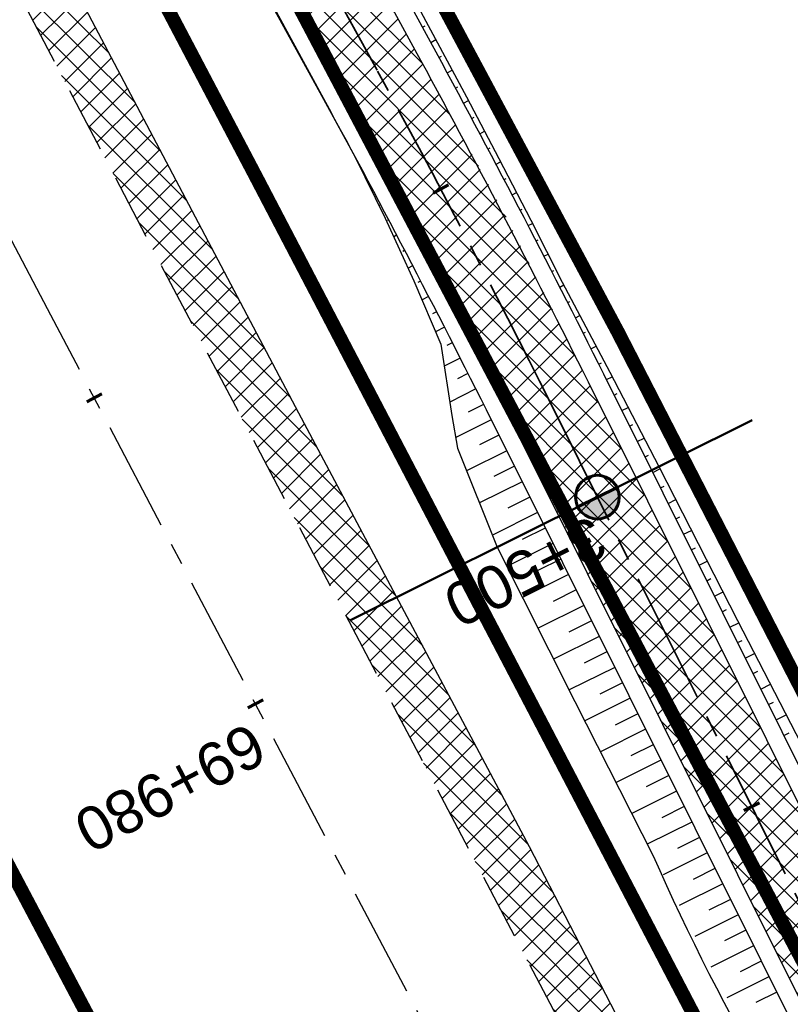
# Model space of a CAD drawing. Header units: metres. Extents: x 7529682 to 7533711, y 5721195 to 5727842.
# Tile 75 of 232: x 7531331 to 7531353, y 5724693 to 5724721. Entities that reach past the tile are written whole.
import ezdxf

# ---------------------------------------------------------------- set-up
doc = ezdxf.new("R2010")
doc.units = ezdxf.units.M
for name, pattern in [('817-dzialki-09-05-04$0$HIDDEN', [0.375, 0.25, -0.125]), ('ACAD_ISO05W100', [33, 24, -3, 0, -3, 0, -3]), ('CENTER', [50.800000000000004, 31.75, -6.35, 6.35, -6.35]), ('CENTER2', [28.575000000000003, 19.05, -3.175, 3.175, -3.175]), ('HIDDEN', [9.524999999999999, 6.35, -3.175])]:
    doc.linetypes.add(name, pattern=pattern)
for name, color, linetype in [('C-DROGI-SYTUACJA', 7, 'Continuous'), ('C-DROGI-SYTUACJA-ETYKIETY', 7, 'Continuous'), ('D-hatch-pobocza', 131, 'Continuous'), ('D-pobocza', 60, 'Continuous'), ('D-rowy', 160, 'Continuous'), ('D-skarpa', 2, 'Continuous'), ('D-skarpa-kreskowanie', 2, 'Continuous')]:
    doc.layers.add(name, color=color, linetype=linetype)
for name, color, linetype, lineweight, true_color in [('D-hatch-ciag-pieszo-rowerowy', 7, 'Continuous', 13, 0xff9f80), ('D-LR-etap-III', 7, '817-dzialki-09-05-04$0$HIDDEN', 50, 0x00008f), ('D-przekroje-pop', 7, 'Continuous', 50, 0x000099)]:
    doc.layers.add(name, color=color, linetype=linetype, lineweight=lineweight, true_color=true_color)
for name, color, linetype, lineweight in [('D-krawędzie', 3, 'Continuous', 30), ('D-obrzeża', 2, 'Continuous', 30), ('D-oś', 10, 'CENTER', 30), ('D-pas-drogowy', 7, 'ACAD_ISO05W100', 50)]:
    doc.layers.add(name, color=color, linetype=linetype, lineweight=lineweight)
doc.layers.add('poprzeczki', color=7, linetype='Continuous', true_color=0x0000c7)
doc.styles.get("Standard").update_dxf_attribs({"font": 'arial.ttf'})

# ---------------------------------------------------------------- blocks, each defined once
blk = doc.blocks.new('AeccTickLine')
at = {"color": 0, "linetype": 'ByBlock', "lineweight": -2}
blk.add_line((0, 1), (-3.673819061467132e-16, -1), dxfattribs=at)
blk = doc.blocks.new('kilometraz')
at = {"linetype": 'ByBlock', "lineweight": -2}
blk.add_hatch(color=0, dxfattribs=at).paths.add_polyline_path([(0, -0.28125, 0.4142135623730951), (0.28125, 0, 0.4142135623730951), (0, 0.28125)])
at = {"color": 0, "linetype": 'ByBlock', "lineweight": -2}
blk.add_line((0, 0.28125), (0, -0.28125), dxfattribs=at)
blk.add_circle((0, 0), 0.28125, dxfattribs=at)

msp = doc.modelspace()

# ---------------------------------------------------------------- hatches: boundary and pattern name
at = {"layer": 'D-hatch-ciag-pieszo-rowerowy'}
h = msp.add_hatch(dxfattribs=at)
h.set_pattern_fill('ANSI37', color=256, scale=0.15, style=0)
h.set_pattern_definition([(45, (0.8853450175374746, 0.4649341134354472), (-0.3367596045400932, 0.3367596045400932), []), (135, (0.8853450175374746, 0.4649341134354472), (-0.3367596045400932, -0.3367596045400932), [])])
h.paths.add_polyline_path([(7531367.377036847, 5724666.22135762), (7531369.43540033, 5724667.677868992), (7531364.840925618, 5724676.397640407), (7531345.224062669, 5724715.750217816), (7531314.267532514, 5724772.612506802), (7531308.110039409, 5724784.431605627), (7531305.884994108, 5724783.291926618), (7531312.052212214, 5724771.453899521), (7531343.011382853, 5724714.585280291), (7531362.628782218, 5724675.232985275)])
at = {"layer": 'D-hatch-pobocza'}
h = msp.add_hatch(dxfattribs=at)
h.set_pattern_fill('ANSI37', color=256, scale=0.15, style=0)
h.set_pattern_definition([(45, (0, 0), (-0.3367596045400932, 0.3367596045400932), []), (135, (0, 0), (-0.3367596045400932, -0.3367596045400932), [])])
h.paths.add_polyline_path([(7531327.019999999, 5724733.24), (7531314.57, 5724757.21), (7531302.376963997, 5724780.71917558), (7531302.440936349, 5724776.853417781), (7531306.739858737, 5724768.664832), (7531335.094443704, 5724714.652299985), (7531357.3191504, 5724672.438740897), (7531360.382455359, 5724666.624949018), (7531361.969999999, 5724665.57), (7531363.099643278, 5724665.411740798), (7531353.58, 5724682.67), (7531345.94, 5724697.46), (7531339.269999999, 5724710)])

# ---------------------------------------------------------------- linework, layer by layer
at = {"layer": 'C-DROGI-SYTUACJA', "color": 10, "linetype": 'CENTER2', "lineweight": 35, "ltscale": 0.2}
msp.add_lwpolyline([(7531154.313313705, 5725078.4002911, -0.06893621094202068), (7531156.868938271, 5725074.829562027), (7531166.993104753, 5725055.549823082, -0.06873154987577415), (7531168.47910387, 5725051.431584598), (7531169.100428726, 5725048.502816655, 0.0687825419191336), (7531171.889509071, 5725040.775727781), (7531203.620916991, 5724980.378493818), (7531234.800499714, 5724921.534907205), (7531259.930515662, 5724874.055069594), (7531293.333031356, 5724810.085976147), (7531313.159872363, 5724772.033203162), (7531341.528881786, 5724719.923105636, -0.009023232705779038), (7531346.533284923, 5724710.322073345), (7531363.734853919, 5724675.815312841), (7531380.064961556, 5724644.822693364), (7531398.584264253, 5724609.362510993), (7531424.896642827, 5724559.228182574), (7531446.141834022, 5724518.960513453), (7531474.815809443, 5724464.451899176), (7531498.201389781, 5724419.897359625)], format="xyb", dxfattribs=at)
at = {"layer": 'D-krawędzie', "linetype": 'HIDDEN', "ltscale": 0.3, "flags": 128}
msp.add_lwpolyline([(7530572.009999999, 5726166.06), (7530620.380949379, 5726072.761487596), (7530641.555222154, 5726032.007915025), (7530660.960861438, 5725995.070069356), (7530689.128213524, 5725941.540167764), (7530707.335918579, 5725907.031820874), (7530725.255781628, 5725873.092686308), (7530743.969545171, 5725837.653904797), (7530770.526708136, 5725787.119408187), (7530787.864146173, 5725754.266918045), (7530809.897571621, 5725712.541613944), (7530824.739035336, 5725684.389287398), (7530840.856259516, 5725653.693092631), (7530860.675070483, 5725616.154465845), (7530865.283000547, 5725607.394015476), (7530878.050274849, 5725583.079962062), (7530918.171722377, 5725507.178125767), (7530950.162943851, 5725446.305402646), (7530993.419108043, 5725364.264712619), (7531022.766433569, 5725308.719304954), (7531053.80955549, 5725249.872416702), (7531081.165622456, 5725197.874670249), (7531103.902359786, 5725154.540603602), (7531128.123220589, 5725108.448161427), (7531149.3, 5725068.249999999), (7531167.380094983, 5725033.766927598), (7531197.164745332, 5724976.987689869), (7531228.151004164, 5724918.034426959), (7531253.152837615, 5724870.491119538), (7531286.7961686, 5724806.653565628), (7531306.739858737, 5724768.664832), (7531335.094443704, 5724714.652299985), (7531357.3191504, 5724672.438740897), (7531373.644908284, 5724641.454376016), (7531392.161870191, 5724605.998675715), (7531418.480331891, 5724555.852756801), (7531439.726902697, 5724515.582472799), (7531468.399107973, 5724461.077223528), (7531491.782023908, 5724416.527754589), (7531531.990296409, 5724339.832565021), (7531557.226635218, 5724291.658956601), (7531569.851546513, 5724267.577443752), (7531591.375556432, 5724226.547822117), (7531610.003879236, 5724191.103071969), (7531616.882991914, 5724177.998849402), (7531629.984986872, 5724153.025496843), (7531641.006768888, 5724132.021778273), (7531664.906257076, 5724087.616922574), (7531677.64401952, 5724064.785715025), (7531683.112433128, 5724054.988140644), (7531686.752875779, 5724048.180044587), (7531695.447538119, 5724031.696667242), (7531703.748818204, 5724015.917210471), (7531709.214143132, 5724005.513965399), (7531719.388607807, 5723986.14687362), (7531726.295217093, 5723973.000144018), (7531732.740794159, 5723960.735633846), (7531735.13, 5723956.19)], dxfattribs=at)
at = {"layer": 'D-LR-etap-III', "ltscale": 10, "flags": 128}
msp.add_lwpolyline([(7531750.474471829, 5723895.103125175, 0.4, 0.4, 0), (7531750.505, 5723895.13, 0.4, 0.4, 0), (7531682.71, 5724022.92, 0.4, 0.4, 0), (7531619.177023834, 5724147.203692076, 0.4, 0.4, 0), (7531592.308960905, 5724198.48863389, 0.4, 0.4, 0), (7531553.263875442, 5724272.918564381, 0.4, 0.4, 0), (7531504.019999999, 5724366.79, 0.4, 0.4, 0), (7531482.09, 5724407.62, 0.4, 0.4, 0), (7531412.350402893, 5724541.182759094, 0.4, 0.4, 0), (7531388.463669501, 5724586.929768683, 0.4, 0.4, 0), (7531345.12, 5724669.94, 0.4, 0.4, 0), (7531127.66, 5725081.67, 0.4, 0.4, 0), (7531059.253139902, 5725211.040795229, 0.4, 0.4, 0), (7531008.007244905, 5725307.953830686, 0.4, 0.4, 0), (7530964.181635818, 5725390.835555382, 0.4, 0.4, 0), (7530914.557354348, 5725484.683561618, 0.4, 0.4, 0), (7530865.243241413, 5725577.493975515, 0.4, 0.4, 0), (7530840.085257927, 5725624.058651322, 0.4, 0.4, 0), (7530802.559525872, 5725694.924584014, 0.4, 0.4, 0), (7530755.54, 5725787.51, 0.4, 0.4, 0), (7530708.717810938, 5725876.303221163, 0.4, 0.4, 0), (7530695.12, 5725902.09, 0.4, 0.4, 0), (7530642.91397006, 5726001.07839487, 0.4, 0.4, 0), (7530634.934723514, 5726016.146615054, 0.4, 0.4, 0), (7530610.820000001, 5726061.929999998, 0.4, 0.4, 0), (7530610.820000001, 5726061.929999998, 0.4, 0.4, 0), (7530607.21, 5726063.51, 0.4, 0.4, 0), (7530597.42, 5726080.68, 0.4, 0.4, 0), (7530591.16, 5726088.44, 0.4, 0.4, 0), (7530581.28, 5726107.21, 0.4, 0.4, 0), (7530571.29, 5726130.56, 0.4, 0.4, 0), (7530549.554994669, 5726171.527317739, 0.4, 0.4, 0), (7530531.014309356, 5726206.473807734, 0.4, 0.4, 0), (7530516.461208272, 5726236.016618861, 0.4, 0.4, 0), (7530500.798929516, 5726266.141265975, 0.4, 0.4, 0), (7530491.349999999, 5726283.94, 0.4, 0.4, 0), (7530482.4, 5726303.41, 0.4, 0.4, 0), (7530482.4, 5726303.41, 0.4, 0.4, 0), (7530450.41, 5726357.28, 0.4, 0.4, 0), (7530397.759396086, 5726458.499907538, 0.4, 0.4, 0), (7530334.707815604, 5726583.664702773, 0.4, 0.4, 0), (7530303.939274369, 5726645.167943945, 0.4, 0.4, 0), (7530300.509779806, 5726651.777515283, 0.4, 0.4, 0), (7530289.213532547, 5726671.966724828, 0.4, 0.4, 0), (7530281.54, 5726685.57, 0.4, 0.4, 0), (7530261.37085633, 5726724.163374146, 0.4, 0.4, 0), (7530254.03, 5726738.21, 0.4, 0.4, 0), (7530197.219999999, 5726845.06, 0.4, 0.4, 0), (7530194.71, 5726849.15, 0.4, 0.4, 0), (7530195.92, 5726850.75, 0.4, 0.4, 0), (7530170.546669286, 5726892.961489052, 0.4, 0.4, 0), (7530143.174718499, 5726945.065838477, 0.4, 0.4, 0), (7530105.059999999, 5727018.32, 0.4, 0.4, 0), (7530100.059999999, 5727027.16, 0.4, 0.4, 0), (7530062.318670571, 5727099.625398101, 0.4, 0.4, 0), (7530015.378537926, 5727189.420463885, 0.4, 0.4, 0), (7529983.207960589, 5727250.206596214, 0.4, 0.4, 0), (7529953.284293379, 5727306.74720398, 0.4, 0.4, 0), (7529900.67053443, 5727406.15903814, 0.4, 0.4, 0), (7529890.630239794, 5727425.131178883, 0.4, 0.4, 0), (7529875.155383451, 5727454.426350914, 0.4, 0.4, 0), (7529857.560096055, 5727487.787346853, 0.4, 0.4, 0), (7529835.194401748, 5727530.19312405, 0.4, 0.4, 0), (7529811.740544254, 5727574.662079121, 0.4, 0.4, 0), (7529792.101859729, 5727611.922638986, 0.4, 0.4, 0), (7529768.066117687, 5727657.469613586, 0.4, 0.4, 0), (7529755.210566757, 5727682.131373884, 0.4, 0.4, 0), (7529753.309999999, 5727681.13, 0.4, 0.4, 0), (7529739.21, 5727707.77, 0.4, 0.4, 0), (7529735.394745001, 5727711.251990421, 0.4, 0.4, 0), (7529725.42, 5727730.2, 0.4, 0.4, 0), (7529723.55, 5727729.88, 0.4, 0.4, 0), (7529695.566668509, 5727782.932080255, 0.4, 0.4, 0), (7529717.67971874, 5727794.024357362, 0.4, 0.4, 0), (7529736.274870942, 5727758.647400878, 0.4, 0.4, 0), (7529736.274870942, 5727758.647400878, 0.4, 0.4, 0), (7529744.511003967, 5727750.406106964, 0.4, 0.4, 0), (7529744.511003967, 5727750.406106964, 0.4, 0.4, 0), (7529750.282568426, 5727738.549848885, 0.4, 0.4, 0), (7529777.108510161, 5727687.569424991, 0.4, 0.4, 0), (7529796.51537536, 5727651.329932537, 0.4, 0.4, 0), (7529814.937945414, 5727616.793170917, 0.4, 0.4, 0), (7529839.006722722, 5727572.303976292, 0.4, 0.4, 0), (7529860.617626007, 5727532.509108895, 0.4, 0.4, 0), (7529882.348967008, 5727491.504261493, 0.4, 0.4, 0), (7529904.865139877, 5727449.096370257, 0.4, 0.4, 0), (7529920.747384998, 5727418.884773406, 0.4, 0.4, 0), (7529946.676504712, 5727368.547487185, 0.4, 0.4, 0), (7529972.024701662, 5727320.573310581, 0.4, 0.4, 0), (7529987.740014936, 5727290.153392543, 0.4, 0.4, 0), (7529996.497385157, 5727273.661630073, 0.4, 0.4, 0), (7530017.541471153, 5727234.202689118, 0.4, 0.4, 0), (7530033.053657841, 5727204.864166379, 0.4, 0.4, 0), (7530051.622983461, 5727170.222745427, 0.4, 0.4, 0), (7530069.276612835, 5727137.015751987, 0.4, 0.4, 0), (7530089.385386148, 5727097.533639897, 0.4, 0.4, 0), (7530109.712512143, 5727060.746615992, 0.4, 0.4, 0), (7530136.769722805, 5727011.640131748, 0.4, 0.4, 0), (7530162.446686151, 5726962.743777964, 0.4, 0.4, 0), (7530187.674104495, 5726916.992101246, 0.4, 0.4, 0), (7530207.820739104, 5726879.335323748, 0.4, 0.4, 0), (7530230.625609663, 5726834.518686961, 0.4, 0.4, 0), (7530262.288093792, 5726776.61832811, 0.4, 0.4, 0), (7530277.509672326, 5726760.213143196, 0.4, 0.4, 0), (7530286.036865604, 5726744.106684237, 0.4, 0.4, 0), (7530288.097472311, 5726735.884066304, 0.4, 0.4, 0), (7530290.393870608, 5726725.046963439, 0.4, 0.4, 0), (7530296.17664807, 5726713.582980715, 0.4, 0.4, 0), (7530302.726195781, 5726701.18226779, 0.4, 0.4, 0), (7530325.685047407, 5726657.466383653, 0.4, 0.4, 0), (7530343.243978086, 5726623.648592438, 0.4, 0.4, 0), (7530360.229820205, 5726591.746871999, 0.4, 0.4, 0), (7530383.20855044, 5726548.059469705, 0.4, 0.4, 0), (7530406.017875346, 5726503.605514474, 0.4, 0.4, 0), (7530427.464919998, 5726462.620289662, 0.4, 0.4, 0), (7530447.9278544, 5726424.388014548, 0.4, 0.4, 0), (7530471.126878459, 5726379.920667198, 0.4, 0.4, 0), (7530490.501003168, 5726343.033350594, 0.4, 0.4, 0), (7530509.499458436, 5726306.733076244, 0.4, 0.4, 0), (7530529.890269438, 5726267.244072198, 0.4, 0.4, 0), (7530543.852446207, 5726238.990319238, 0.4, 0.4, 0), (7530554.808897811, 5726218.943990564, 0.4, 0.4, 0), (7530559.027108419, 5726212.223286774, 0.4, 0.4, 0), (7530563.060988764, 5726206.409670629, 0.4, 0.4, 0), (7530566.93354971, 5726200.463543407, 0.4, 0.4, 0), (7530569.771022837, 5726194.901501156, 0.4, 0.4, 0), (7530571.47319415, 5726191.282350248, 0.4, 0.4, 0), (7530572.839142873, 5726188.024533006, 0.4, 0.4, 0), (7530575.295071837, 5726182.034664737, 0.4, 0.4, 0), (7530579.736851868, 5726173.306070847, 0.4, 0.4, 0), (7530583.3, 5726167.41, 0.4, 0.4, 0), (7530593.4, 5726163.33, 0.4, 0.4, 0), (7530598.618375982, 5726155.264489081, 0.4, 0.4, 0), (7530608.258304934, 5726140.497132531, 0.4, 0.4, 0), (7530603.269999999, 5726136.83, 0.4, 0.4, 0), (7530606.53, 5726131.84, 0.4, 0.4, 0), (7530604.239057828, 5726124.21679044, 0.4, 0.4, 0), (7530605.847136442, 5726121.630127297, 0.4, 0.4, 0), (7530608.971611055, 5726116.164124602, 0.4, 0.4, 0), (7530618.114293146, 5726097.791111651, 0.4, 0.4, 0), (7530651.213125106, 5726034.959524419, 0.4, 0.4, 0), (7530670.243741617, 5725998.61095082, 0.4, 0.4, 0), (7530698.075474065, 5725945.952624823, 0.4, 0.4, 0), (7530716.505955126, 5725911.3051464, 0.4, 0.4, 0), (7530735.223454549, 5725875.667401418, 0.4, 0.4, 0), (7530752.504235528, 5725842.154920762, 0.4, 0.4, 0), (7530778.310652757, 5725793.501254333, 0.4, 0.4, 0), (7530797.499961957, 5725756.381811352, 0.4, 0.4, 0), (7530812.518974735, 5725728.28874362, 0.4, 0.4, 0), (7530820.039295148, 5725713.160404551, 0.4, 0.4, 0), (7530822.422446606, 5725710.193574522, 0.4, 0.4, 0), (7530833.154893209, 5725688.800634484, 0.4, 0.4, 0), (7530849.629354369, 5725656.158601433, 0.4, 0.4, 0), (7530867.98290276, 5725621.963939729, 0.4, 0.4, 0), (7530872.629809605, 5725612.88760475, 0.4, 0.4, 0), (7530880.354488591, 5725597.594500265, 0.4, 0.4, 0), (7530883.839446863, 5725593.389159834, 0.4, 0.4, 0), (7530891.782113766, 5725587.763349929, 0.4, 0.4, 0), (7530895.038670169, 5725584.280746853, 0.4, 0.4, 0), (7530897.033644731, 5725580.941110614, 0.4, 0.4, 0), (7530900.951646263, 5725579.945856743, 0.4, 0.4, 0), (7530904.80970798, 5725571.977328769, 0.4, 0.4, 0), (7530903.682362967, 5725568.566434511, 0.4, 0.4, 0), (7530908.900614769, 5725558.844845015, 0.4, 0.4, 0), (7530910.252030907, 5725545.671606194, 0.4, 0.4, 0), (7530912.872986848, 5725538.645543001, 0.4, 0.4, 0), (7530945.278171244, 5725478.464284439, 0.4, 0.4, 0), (7530959.692318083, 5725450.24628822, 0.4, 0.4, 0), (7531002.82670893, 5725368.192370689, 0.4, 0.4, 0), (7531044.703532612, 5725290.314293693, 0.4, 0.4, 0), (7531064.098839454, 5725253.212562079, 0.4, 0.4, 0), (7531083.010253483, 5725216.677517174, 0.4, 0.4, 0), (7531113.013137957, 5725158.465613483, 0.4, 0.4, 0), (7531137.364304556, 5725113.07076138, 0.4, 0.4, 0), (7531150.830830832, 5725086.711759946, 0.4, 0.4, 0), (7531159.745663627, 5725076.640848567, 0.4, 0.4, 0), (7531166.309999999, 5725074.58, 0.4, 0.4, 0), (7531172.29, 5725062.58, 0.4, 0.4, 0), (7531170.589828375, 5725055.605912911, 0.4, 0.4, 0), (7531173.732823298, 5725044.080706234, 0.4, 0.4, 0), (7531215.342008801, 5724964.859648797, 0.4, 0.4, 0), (7531238.054496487, 5724921.684649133, 0.4, 0.4, 0), (7531262.389821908, 5724875.282876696, 0.4, 0.4, 0), (7531295.587160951, 5724811.265731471, 0.4, 0.4, 0), (7531348.487908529, 5724712.362812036, 0.4, 0.4, 0), (7531363.740817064, 5724682.68394264, 0.4, 0.4, 0), (7531366.986905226, 5724675.865317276, 0.4, 0.4, 0), (7531382.541261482, 5724646.110625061, 0.4, 0.4, 0), (7531401.299165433, 5724610.874551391, 0.4, 0.4, 0), (7531428.964837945, 5724558.862274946, 0.4, 0.4, 0), (7531449.111202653, 5724520.397801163, 0.4, 0.4, 0), (7531477.292992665, 5724465.831467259, 0.4, 0.4, 0), (7531500.996290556, 5724421.112506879, 0.4, 0.4, 0), (7531512.121834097, 5724400.549045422, 0.4, 0.4, 0), (7531513.78163794, 5724396.757451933, 0.4, 0.4, 0), (7531526.32, 5724379.39, 0.4, 0.4, 0), (7531566.783642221, 5724302.73628205, 0.4, 0.4, 0), (7531578.579156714, 5724282.774819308, 0.4, 0.4, 0), (7531584.232619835, 5724273.111246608, 0.4, 0.4, 0), (7531590.109283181, 5724263.508189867, 0.4, 0.4, 0), (7531593.027899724, 5724258.771479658, 0.4, 0.4, 0), (7531595.711841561, 5724254.226824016, 0.4, 0.4, 0), (7531601.659976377, 5724243.898197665, 0.4, 0.4, 0), (7531606.097733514, 5724235.986407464, 0.4, 0.4, 0), (7531609.382207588, 5724230.799061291, 0.4, 0.4, 0), (7531611.580260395, 5724227.671180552, 0.4, 0.4, 0), (7531612.707802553, 5724225.86410867, 0.4, 0.4, 0), (7531618.665224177, 5724214.480919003, 0.4, 0.4, 0), (7531619.885522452, 5724212.333950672, 0.4, 0.4, 0), (7531620.931818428, 5724210.787064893, 0.4, 0.4, 0), (7531623.518605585, 5724207.111542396, 0.4, 0.4, 0), (7531626.143926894, 5724203.61306897, 0.4, 0.4, 0), (7531632.022984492, 5724196.485954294, 0.4, 0.4, 0), (7531653.949089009, 5724152.617641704, 0.4, 0.4, 0), (7531656.750690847, 5724143.103797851, 0.4, 0.4, 0), (7531659.61440691, 5724133.254504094, 0.4, 0.4, 0), (7531661.627147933, 5724128.646047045, 0.4, 0.4, 0.01093811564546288), (7531674.314987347, 5724101.43546424, 0.4, 0.4, 0), (7531685.137626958, 5724081.408252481, 0.4, 0.4, 0), (7531692.159945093, 5724066.277333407, 0.4, 0.4, 0), (7531699.662164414, 5724051.388120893, 0.4, 0.4, 0), (7531704.480624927, 5724040.808561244, 0.4, 0.4, 0), (7531704.480624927, 5724040.808561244, 0.4, 0.4, 0), (7531704.401251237, 5724037.368913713, 0.4, 0.4, 0), (7531720.383609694, 5724003.441317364, 0.4, 0.4, 0), (7531728.79890528, 5723986.206298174, 0.4, 0.4, 0), (7531733.237926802, 5723977.192631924, 0.4, 0.4, 0), (7531736.750027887, 5723969.505210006, 0.4, 0.4, 0), (7531737.336143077, 5723968.518916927, 0.4, 0.4, 0), (7531738.285051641, 5723967.699360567, 0.4, 0.4, 0), (7531742.180915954, 5723962.346428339, 0.4, 0.4, 0), (7531744.286141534, 5723958.615526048, 0.4, 0.4, 0), (7531755.393260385, 5723944.192617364, 0.4, 0.4, 0), (7531758.69, 5723936.76, 0.4, 0.4, 0), (7531780.08, 5723929.25, 0.4, 0.4, 0), (7531792.611989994, 5723906.337708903, 0.4, 0.4, 0), (7531792.611989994, 5723906.337708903, 0.4, 0.4, 0), (7531756.962094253, 5723883.055323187, 0.4, 0.4, 0), (7531750.46, 5723895.130000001, 0.4, 0.4, 0), (7531750.46, 5723895.130000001, 0, 0, 0)], format="xyseb", dxfattribs=at)
at = {"layer": 'D-obrzeża'}
for points in [[(7531162.547399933, 5725061.317843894), (7531165.881540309, 5725054.958839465, -0.06857369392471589), (7531167.270284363, 5725051.106338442), (7531167.914945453, 5725048.067569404, 0.06878949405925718), (7531170.704411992, 5725040.339745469), (7531202.515371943, 5724979.795162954), (7531233.695975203, 5724920.949650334), (7531258.824090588, 5724873.473403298), (7531292.224994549, 5724809.507396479), (7531312.052212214, 5724771.453899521), (7531340.423454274, 5724719.339022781, -0.009020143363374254), (7531345.426151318, 5724709.741280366), (7531362.628782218, 5724675.232985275), (7531378.958019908, 5724644.242016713), (7531397.476854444, 5724608.78273076), (7531423.790449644, 5724558.646084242), (7531445.035916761, 5724518.377892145), (7531473.709538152, 5724463.869950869), (7531497.094585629, 5724419.316425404), (7531505.905040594, 5724402.510940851, -0.03317121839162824), (7531508.586352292, 5724396.450655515), (7531511.248060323, 5724389.164100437)], [(7531369.43540033, 5724667.677868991), (7531364.840925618, 5724676.397640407), (7531347.640418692, 5724710.902865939, 0.009026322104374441), (7531342.634309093, 5724720.507188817), (7531314.267532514, 5724772.612506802), (7531308.109506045, 5724784.431332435)]]:
    msp.add_lwpolyline(points, format="xyb", dxfattribs=at)
at = {"layer": 'D-oś', "ltscale": 0.1}
msp.add_lwpolyline([(7531488.682972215, 5724414.901138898), (7531465.30154836, 5724459.447768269), (7531436.630334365, 5724513.951133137), (7531415.382990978, 5724554.222881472), (7531389.061122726, 5724604.375291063), (7531370.54547166, 5724639.828481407), (7531354.22214964, 5724670.808223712), (7531331.99647235, 5724713.023626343), (7531303.640952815, 5724767.037938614), (7531283.698553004, 5724805.024214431), (7531250.055061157, 5724868.862076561), (7531225.052886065, 5724916.406033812), (7531194.065303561, 5724975.361817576), (7531164.280332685, 5725032.141666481), (7531146.201824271, 5725066.621712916), (7531125.025790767, 5725106.818458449), (7531100.803065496, 5725152.914450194), (7531078.067230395, 5725196.24679728), (7531050.712974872, 5725248.241100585), (7531019.671816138, 5725307.084268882), (7530990.323090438, 5725362.632329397), (7530947.065833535, 5725444.675091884), (7530915.075467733, 5725505.546186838), (7530874.953735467, 5725581.448561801)], dxfattribs=at)
at = {"layer": 'D-pas-drogowy', "ltscale": 0.2, "flags": 128}
msp.add_lwpolyline([(7531633.018560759, 5724182.834272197, 0.4, 0.4, 0), (7531617.558899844, 5724211.608162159, 0.4, 0.4, 0), (7531566.783642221, 5724302.73628205, 0.4, 0.4, 0), (7531538.419082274, 5724356.469679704, 0.4, 0.4, 0), (7531526.32, 5724379.39, 0.4, 0.4, 0), (7531516.102085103, 5724393.607319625, 0.4, 0.4, 0.001485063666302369), (7531513.78037409, 5724396.837773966, 0.4, 0.4, 0), (7531501.87, 5724413.41, 0.4, 0.4, 0), (7531474.926107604, 5724464.507896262, 0.4, 0.4, 0), (7531446.200436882, 5724518.992313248, 0.4, 0.4, 0), (7531424.962185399, 5724559.262257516, 0.4, 0.4, 0), (7531398.444460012, 5724609.565801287, 0.4, 0.4, 0), (7531379.647455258, 5724645.216004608, 0.4, 0.4, 0), (7531365.23, 5724672.56, 0.4, 0.4, 0), (7531341.305752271, 5724717.915356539, 0.4, 0.4, 0), (7531312.899996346, 5724771.788898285, 0.4, 0.4, 0), (7531292.590923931, 5724810.306502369, 0.4, 0.4, 0), (7531259.391619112, 5724873.271351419, 0.4, 0.4, 0), (7531233.740401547, 5724921.922582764, 0.4, 0.4, 0), (7531203.072738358, 5724980.092044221, 0.4, 0.4, 0), (7531173.471398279, 5725036.225177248, 0.4, 0.4, 0), (7531168.269999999, 5725046.09, 0.4, 0.4, 0), (7531172.29, 5725062.58, 0.4, 0.4, 0), (7531166.309999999, 5725074.58, 0.4, 0.4, 0), (7531150.32, 5725079.6, 0.4, 0.4, 0), (7531141.5, 5725096.43, 0.4, 0.4, 0), (7531109.311735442, 5725157.814415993, 0.4, 0.4, 0), (7531086.641300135, 5725201.047918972, 0.4, 0.4, 0), (7531059.198258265, 5725253.383662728, 0.4, 0.4, 0), (7531028.206828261, 5725312.48946212, 0.4, 0.4, 0), (7530999.104694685, 5725367.990143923, 0.4, 0.4, 0), (7530956.247527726, 5725449.724815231, 0.4, 0.4, 0), (7530924.397774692, 5725510.463768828, 0.4, 0.4, 0), (7530897.509999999, 5725561.74, 0.4, 0.4, 0), (7530894.46, 5725566.14, 0.4, 0.4, 0), (7530892.16, 5725570.49, 0.4, 0.4, 0), (7530869.362688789, 5725613.307018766, 0.4, 0.4, 0), (7530861.693971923, 5725627.704613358, 0.4, 0.4, 0), (7530852.74, 5725644.52, 0.4, 0.4, 0), (7530831.509999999, 5725684.2, 0.4, 0.4, 0), (7530811.13, 5725722.52, 0.4, 0.4, 0), (7530792.3476413, 5725757.940652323, 0.4, 0.4, 0), (7530768.03, 5725803.8, 0.4, 0.4, 0), (7530748.768542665, 5725840.178507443, 0.4, 0.4, 0), (7530727.7, 5725879.97, 0.4, 0.4, 0), (7530712.0981582, 5725909.54523909, 0.4, 0.4, 0), (7530693.644105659, 5725944.645156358, 0.4, 0.4, 0), (7530665.702224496, 5725997.538976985, 0.4, 0.4, 0), (7530641.759999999, 5726042.88, 0.4, 0.4, 0), (7530616.5, 5726091.48, 0.4, 0.4, 0), (7530604.628439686, 5726114.319880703, 0.4, 0.4, -0.007762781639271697), (7530602.5, 5726118.43, 0.4, 0.4, 0), (7530603.992037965, 5726123.394821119, 0.4, 0.4, 0), (7530606.53, 5726131.84, 0.4, 0.4, 0), (7530603.269999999, 5726136.83, 0.4, 0.4, 0), (7530593.775620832, 5726151.368713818, 0.4, 0.4, 0), (7530590.202637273, 5726156.84001263, 0.4, 0.4, 0), (7530583.3, 5726167.41, 0.4, 0.4, 0), (7530580.578343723, 5726170.427567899, 0.4, 0.4, 0), (7530575.849999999, 5726175.67, 0.4, 0.4, 0), (7530569.009999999, 5726186.66, 0.4, 0.4, 0), (7530562.555322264, 5726199.189409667, 0.4, 0.4, 0), (7530555.67, 5726211.39, 0.4, 0.4, 0), (7530548.29, 5726224.23, 0.4, 0.4, 0), (7530540.58, 5726237.71, 0.4, 0.4, 0), (7530532.679999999, 5726252.65, 0.4, 0.4, 0), (7530524.059999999, 5726269.35, 0.4, 0.4, 0), (7530502.82, 5726309.91, 0.4, 0.4, 0), (7530488.83, 5726336.63, 0.4, 0.4, 0), (7530466.03, 5726380.16, 0.4, 0.4, 0), (7530438.469999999, 5726432.77, 0.4, 0.4, 0), (7530424.53, 5726459.09, 0.4, 0.4, 0), (7530401.63, 5726502.97, 0.4, 0.4, 0), (7530383.38, 5726538.06, 0.4, 0.4, 0), (7530353.969999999, 5726593.52, 0.4, 0.4, 0), (7530338.469999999, 5726622.74, 0.4, 0.4, 0), (7530322.009999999, 5726653.88, 0.4, 0.4, 0), (7530297.54, 5726700.33, 0.4, 0.4, 0), (7530287.38, 5726719.6, 0.4, 0.4, 0), (7530285.94993921, 5726722.315508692, 0.4, 0.4, 0), (7530280.259999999, 5726733.12, 0.4, 0.4, 0), (7530266.73, 5726758.74, 0.4, 0.4, 0), (7530260.42, 5726770.47, 0.4, 0.4, 0), (7530253.25, 5726783.82, 0.4, 0.4, 0), (7530244.95, 5726799.33, 0.4, 0.4, 0), (7530239.389999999, 5726808.49, 0.4, 0.4, 0), (7530238.29, 5726807.9, 0.4, 0.4, 0), (7530218.11, 5726850.67, 0.4, 0.4, 0), (7530175.906646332, 5726928.168028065, 0.4, 0.4, 0), (7530096.679999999, 5727076.15, 0.4, 0.4, 0), (7530094.679999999, 5727079.89, 0.4, 0.4, 0), (7530064.59693469, 5727135.522637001, 0.4, 0.4, 0), (7530046.730970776, 5727168.8921561, 0.4, 0.4, 0), (7530025.803045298, 5727208.461374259, 0.4, 0.4, 0), (7530012.846501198, 5727232.979315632, 0.4, 0.4, 0), (7529994.15, 5727268.45, 0.4, 0.4, 0), (7529981.670868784, 5727291.93018666, 0.4, 0.4, 0), (7529949.889999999, 5727351.73, 0.4, 0.4, 0), (7529924.75, 5727399.03, 0.4, 0.4, 0), (7529915.515824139, 5727417.099754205, 0.4, 0.4, 0), (7529885.83, 5727475.19, 0.4, 0.4, 0), (7529862.559999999, 5727519.97, 0.4, 0.4, 0), (7529852.984923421, 5727538.191086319, 0.4, 0.4, 0), (7529836.513084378, 5727569.51130111, 0.4, 0.4, 0), (7529815.36890814, 5727609.140983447, 0.4, 0.4, 0), (7529792.795203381, 5727651.247499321, 0.4, 0.4, 0), (7529774.199114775, 5727685.858348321, 0.4, 0.4, 0), (7529746.966026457, 5727736.059440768, 0.4, 0.4, 0), (7529733.92, 5727757.62, 0.4, 0.4, 0), (7529708.607472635, 5727806.388536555, 0.4, 0.4, 0), (7529688.491967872, 5727796.344621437, 0.4, 0.4, 0), (7529723.55, 5727729.88, 0.4, 0.4, 0), (7529725.42, 5727730.2, 0.4, 0.4, 0), (7529735.38, 5727711.28, 0.4, 0.4, 0), (7529739.21, 5727707.77, 0.4, 0.4, 0), (7529753.309999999, 5727681.13, 0.4, 0.4, 0), (7529755.178396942, 5727682.114424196, 0.4, 0.4, 0), (7529792.101859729, 5727611.922638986, 0.4, 0.4, 0), (7529811.740544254, 5727574.662079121, 0.4, 0.4, 0), (7529835.194401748, 5727530.19312405, 0.4, 0.4, 0), (7529857.560096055, 5727487.787346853, 0.4, 0.4, 0), (7529875.155383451, 5727454.426350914, 0.4, 0.4, 0), (7529890.630239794, 5727425.131178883, 0.4, 0.4, 0), (7529900.67053443, 5727406.15903814, 0.4, 0.4, 0), (7529953.284293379, 5727306.74720398, 0.4, 0.4, 0), (7529983.207960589, 5727250.206596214, 0.4, 0.4, 0), (7530015.378537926, 5727189.420463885, 0.4, 0.4, 0), (7530062.318670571, 5727099.625398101, 0.4, 0.4, 0), (7530100.059999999, 5727027.16, 0.4, 0.4, 0), (7530105.059999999, 5727018.32, 0.4, 0.4, 0), (7530143.174718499, 5726945.065838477, 0.4, 0.4, 0), (7530170.546669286, 5726892.961489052, 0.4, 0.4, 0), (7530195.92, 5726850.75, 0.4, 0.4, 0), (7530194.71, 5726849.15, 0.4, 0.4, 0), (7530197.219999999, 5726845.06, 0.4, 0.4, 0), (7530254.03, 5726738.21, 0.4, 0.4, 0), (7530261.37085633, 5726724.163374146, 0.4, 0.4, 0), (7530281.54, 5726685.57, 0.4, 0.4, 0), (7530289.213532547, 5726671.966724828, 0.4, 0.4, 0), (7530300.509779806, 5726651.777515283, 0.4, 0.4, 0), (7530303.939274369, 5726645.167943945, 0.4, 0.4, 0), (7530334.707815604, 5726583.664702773, 0.4, 0.4, 0), (7530397.759396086, 5726458.499907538, 0.4, 0.4, 0), (7530450.41, 5726357.28, 0.4, 0.4, 0), (7530482.4, 5726303.41, 0.4, 0.4, 0), (7530483.687990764, 5726301.003383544, 0.4, 0.4, 0), (7530491.349999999, 5726283.94, 0.4, 0.4, 0), (7530512.67, 5726243.78, 0.4, 0.4, 0), (7530529.429999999, 5726209.46, 0.4, 0.4, 0), (7530571.29, 5726130.56, 0.4, 0.4, 0), (7530581.28, 5726107.21, 0.4, 0.4, 0), (7530591.16, 5726088.44, 0.4, 0.4, 0), (7530597.42, 5726080.68, 0.4, 0.4, 0), (7530607.21, 5726063.51, 0.4, 0.4, 0), (7530610.820000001, 5726061.929999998, 0.4, 0.4, 0), (7530634.934723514, 5726016.146615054, 0.4, 0.4, 0), (7530642.91397006, 5726001.07839487, 0.4, 0.4, 0), (7530695.12, 5725902.09, 0.4, 0.4, 0), (7530708.717810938, 5725876.303221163, 0.4, 0.4, 0), (7530755.54, 5725787.51, 0.4, 0.4, 0), (7530802.559525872, 5725694.924584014, 0.4, 0.4, 0), (7530840.085257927, 5725624.058651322, 0.4, 0.4, 0), (7530865.243241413, 5725577.493975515, 0.4, 0.4, 0), (7530914.557354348, 5725484.683561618, 0.4, 0.4, 0), (7530964.181635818, 5725390.835555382, 0.4, 0.4, 0), (7531008.007244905, 5725307.953830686, 0.4, 0.4, 0), (7531059.253139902, 5725211.040795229, 0.4, 0.4, 0), (7531127.66, 5725081.67, 0.4, 0.4, 0), (7531345.12, 5724669.94, 0.4, 0.4, 0), (7531388.463669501, 5724586.929768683, 0.4, 0.4, 0), (7531412.350402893, 5724541.182759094, 0.4, 0.4, 0), (7531482.09, 5724407.62, 0.4, 0.4, 0), (7531504.019999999, 5724366.79, 0.4, 0.4, 0), (7531519.374444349, 5724337.520497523, 0.4, 0.4, 0), (7531563.748815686, 5724252.931583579, 0.4, 0.4, 0), (7531602.175111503, 5724179.681224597, 0.4, 0.4, 0), (7531619.177023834, 5724147.203692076, 0.4, 0.4, 0), (7531625.038493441, 5724135.63500206, 0.4, 0.4, 0), (7531656.796442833, 5724073.31633882, 0.4, 0.4, 0), (7531675.12, 5724037.36, 0.4, 0.4, 0), (7531682.71, 5724022.92, 0.4, 0.4, 0), (7531705.565196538, 5723979.810545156, 0.4, 0.4, 0), (7531736.605941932, 5723921.261514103, 0.4, 0.4, 0), (7531750.46, 5723895.130000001, 0.4, 0.4, 0), (7531740.769999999, 5723886.56, 0.4, 0.4, 0), (7531732.86, 5723885, 0.4, 0.4, 0), (7531722.179999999, 5723887.77, 0.4, 0.4, 0), (7531729.87, 5723862.17, 0.4, 0.4, 0), (7531742.92, 5723861.93, 0.4, 0.4, 0), (7531763.71, 5723859.52, 0.4, 0.4, 0), (7531768.42, 5723854.12, 0.4, 0.4, 0), (7531787.42, 5723817.97, 0.4, 0.4, 0), (7531795.57, 5723809.82, 0.4, 0.4, 0), (7531816.346897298, 5723819.850397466, 0.4, 0.4, 0), (7531816.346897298, 5723819.850397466, 0.4, 0.4, 0), (7531805.059999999, 5723843.23, 0.4, 0.4, 0), (7531803.61, 5723886.23, 0.4, 0.4, 0), (7531803.61, 5723886.23, 0.4, 0.4, 0), (7531780.08, 5723929.25, 0.4, 0.4, 0), (7531758.69, 5723936.76, 0.4, 0.4, 0), (7531749.3590272, 5723946.412126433, 0.4, 0.4, 0), (7531742.71, 5723953.29, 0.4, 0.4, 0), (7531735.177368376, 5723967.877529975, 0.4, 0.4, 0), (7531722.37, 5723992.68, 0.4, 0.4, 0), (7531705.041669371, 5724030.885563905, 0.4, 0.4, 0), (7531699.469999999, 5724043.17, 0.4, 0.4, 0), (7531692.69, 5724058.11, 0.4, 0.4, 0), (7531679.672010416, 5724084.016803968, 0.4, 0.4, 0), (7531674.55, 5724094.21, 0.4, 0.4, 0), (7531666.633166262, 5724114.002855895, 0.4, 0.4, 0), (7531649, 5724153.82, 0.4, 0.4, 0), (7531641.49, 5724149.34, 0.4, 0.4, 0), (7531626.04, 5724179.34, 0.4, 0.4, 0), (7531633.03, 5724182.84, 0, 0, 0)], format="xyseb", dxfattribs=at)
at = {"layer": 'D-pobocza'}
for points in [[(7531369.847073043, 5724667.969171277), (7531365.283277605, 5724676.630717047), (7531348.083277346, 5724711.135171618, 0.00902757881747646), (7531343.076474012, 5724720.740833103), (7531314.710596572, 5724772.844228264), (7531308.552634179, 5724784.662930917)], [(7531305.449640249, 5724783.043847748), (7531311.609148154, 5724771.222178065), (7531339.981283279, 5724719.10538961, -0.009018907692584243), (7531344.983297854, 5724709.508963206), (7531362.186353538, 5724675.000054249), (7531366.92651407, 5724666.003788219)]]:
    msp.add_lwpolyline(points, format="xyb", dxfattribs=at)
msp.add_lwpolyline([(7531363.099643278, 5724665.411740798), (7531353.58, 5724682.67), (7531345.94, 5724697.46), (7531339.269999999, 5724710), (7531327.019999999, 5724733.24), (7531314.57, 5724757.21), (7531302.376963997, 5724780.71917558)], dxfattribs=at)
at = {"layer": 'D-przekroje-pop', "extrusion": (0.4461382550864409, -0.89496405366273, 0), "elevation": -1763385.084721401}
msp.add_lwpolyline([(9294301.696932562, 0), (9294296.696932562, 0), (9294288.696932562, 0)], dxfattribs=at)
at = {"layer": 'D-rowy', "linetype": 'HIDDEN', "ltscale": 0.1, "const_width": 0.4, "flags": 128}
msp.add_lwpolyline([(7531506.121399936, 5724397.133351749), (7531489.190578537, 5724429.34060068), (7531483.400111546, 5724440.512095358), (7531478.412312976, 5724450.146766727), (7531462.901323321, 5724479.304166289), (7531434.632959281, 5724532.161646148), (7531396.749002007, 5724604.644561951), (7531378.596106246, 5724640.173238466), (7531368.21, 5724659.05), (7531363.9, 5724666.92), (7531355.876537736, 5724682.661796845), (7531338.032693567, 5724716.834919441), (7531309.901853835, 5724770.33291588), (7531304.158114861, 5724781.147276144), (7531299.737467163, 5724789.052054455), (7531294.930113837, 5724798.468047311), (7531279.862466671, 5724827.641362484), (7531247.714582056, 5724888.416734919), (7531220.373424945, 5724940.87265548), (7531195.513546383, 5724987.526839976), (7531168.705641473, 5725038.836315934), (7531161.295913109, 5725053.454680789), (7531161.295913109, 5725053.454680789)], dxfattribs=at)
at = {"layer": 'D-skarpa', "linetype": 'Continuous'}
for points in [[(7531332.220521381, 5724733.189158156), (7531339.985989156, 5724719.083146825), (7531340.886356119, 5724717.424984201), (7531341.768306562, 5724715.642233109), (7531342.594599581, 5724713.831366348), (7531343.375731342, 5724711.998946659), (7531343.69349421, 5724709.935799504), (7531343.857297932, 5724708.988097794), (7531345.004600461, 5724706.129324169), (7531347.254007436, 5724701.66383365), (7531349.513807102, 5724697.20352387, 0.05924770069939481), (7531357.132536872, 5724684.24099968), (7531359.44000497, 5724679.804452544), (7531361.956917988, 5724674.929014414), (7531364.14143948, 5724670.927535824), (7531366.57613466, 5724666.558776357), (7531366.900890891, 5724665.884433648)], [(7531340.324313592, 5724726.215049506), (7531343.214817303, 5724720.840937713), (7531344.114096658, 5724719.155801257), (7531345.049838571, 5724717.373827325), (7531345.974275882, 5724715.586044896), (7531346.887794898, 5724713.792735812), (7531347.825275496, 5724712.011496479), (7531348.2661871, 5724711.185922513), (7531349.67816132, 5724708.459087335), (7531351.956438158, 5724704.007988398), (7531354.244977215, 5724699.562005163, 0.004895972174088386), (7531361.102222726, 5724686.219882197), (7531363.367859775, 5724681.762482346), (7531365.488707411, 5724677.232905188), (7531365.693255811, 5724676.791573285), (7531367.670181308, 5724672.786840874), (7531369.875290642, 5724668.297111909), (7531369.989951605, 5724668.070273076)]]:
    msp.add_lwpolyline(points, format="xyb", dxfattribs=at)
at = {"layer": 'D-skarpa-kreskowanie', "linetype": 'Continuous'}
for p, q in [((7531338.76242726, 5724721.305753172, 108.8131787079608), (7531338.77878768, 5724721.31465987, 108.8007595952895)), ((7531342.843338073, 5724721.168627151, 108.9346590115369), (7531342.918843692, 5724721.209732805, 108.8773430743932)), ((7531339.003560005, 5724720.867734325, 108.8125546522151), (7531339.010709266, 5724720.87162642, 108.8071276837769)), ((7531343.082312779, 5724720.729433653, 108.9355997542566), (7531343.231105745, 5724720.81041522, 108.8226587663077)), ((7531339.244692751, 5724720.429715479, 108.8119305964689), (7531339.256929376, 5724720.436377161, 108.802641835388)), ((7531343.319993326, 5724720.28953826, 108.9365354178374), (7531343.393320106, 5724720.329289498, 108.880926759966)), ((7531339.485825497, 5724719.991696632, 108.8113065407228), (7531339.49091286, 5724719.994466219, 108.8074447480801)), ((7531343.557673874, 5724719.849642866, 108.9374710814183), (7531343.702183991, 5724719.927673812, 108.8279773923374)), ((7531339.726958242, 5724719.553677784, 108.8106824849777), (7531339.735071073, 5724719.558094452, 108.8045240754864)), ((7531343.795354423, 5724719.409747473, 108.9384067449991), (7531343.866535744, 5724719.448030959, 108.8845216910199)), ((7531339.968090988, 5724719.115658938, 108.8100584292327), (7531339.971116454, 5724719.117306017, 108.8077618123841)), ((7531344.032316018, 5724718.969466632, 108.9393424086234), (7531344.17250762, 5724719.044566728, 108.8333103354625)), ((7531340.206865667, 5724718.676369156, 108.8093311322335), (7531340.211925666, 5724718.679113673, 108.8064114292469)), ((7531344.267133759, 5724718.528036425, 108.940278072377), (7531344.336112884, 5724718.564841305, 108.8881526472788)), ((7531340.44545288, 5724718.236974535, 108.8085955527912), (7531340.447529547, 5724718.238096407, 108.8079768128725)), ((7531344.501951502, 5724718.086606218, 108.9412137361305), (7531344.63767228, 5724718.158733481, 108.8387440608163)), ((7531340.687286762, 5724717.799322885, 108.8083047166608), (7531340.684041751, 5724717.797576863, 108.8078599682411)), ((7531344.736769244, 5724717.64517601, 108.9421493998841), (7531344.80350884, 5724717.680502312, 108.8918051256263)), ((7531340.924532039, 5724717.359194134, 108.8092513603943), (7531340.922307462, 5724717.358001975, 108.8075686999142)), ((7531344.970915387, 5724717.203391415, 108.9430850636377), (7531345.102184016, 5724717.272595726, 108.84415087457)), ((7531341.159349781, 5724716.917763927, 108.8101980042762), (7531341.141893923, 5724716.908446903, 108.797006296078)), ((7531345.202785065, 5724716.760405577, 108.9440207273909), (7531345.267371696, 5724716.794318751, 108.8953855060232)), ((7531341.394167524, 5724716.47633372, 108.8111446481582), (7531341.378925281, 5724716.468231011, 108.7996360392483)), ((7531345.434654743, 5724716.317419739, 108.9449563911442), (7531345.561728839, 5724716.383875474, 108.8493496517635)), ((7531341.628985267, 5724716.034903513, 108.8120912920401), (7531341.585450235, 5724716.011854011, 108.7792494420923)), ((7531345.666524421, 5724715.874433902, 108.9458920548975), (7531345.729009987, 5724715.906980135, 108.8989205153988)), ((7531341.863285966, 5724715.593200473, 108.813037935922), (7531341.834023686, 5724715.577770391, 108.7909826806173)), ((7531345.897789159, 5724715.431133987, 108.9468277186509), (7531346.020706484, 5724715.494898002, 108.8545082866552)), ((7531342.095155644, 5724715.150214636, 108.8139845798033), (7531342.012596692, 5724715.106857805, 108.7518139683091)), ((7531346.126700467, 5724714.986612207, 108.9477633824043), (7531346.187233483, 5724715.017886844, 108.9023377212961)), ((7531342.327025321, 5724714.707228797, 108.8149312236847), (7531342.273709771, 5724714.679343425, 108.7748174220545)), ((7531346.355611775, 5724714.542090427, 108.9486990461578), (7531346.474823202, 5724714.603431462, 108.8593157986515)), ((7531342.558894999, 5724714.264242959, 108.8158778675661), (7531342.428154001, 5724714.196141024, 108.7175963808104)), ((7531346.584523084, 5724714.097568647, 108.9496347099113), (7531346.643199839, 5724714.127638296, 108.9056771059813)), ((7531342.790176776, 5724713.820951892, 108.8168245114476), (7531342.711914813, 5724713.78035252, 108.7580442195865)), ((7531346.812896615, 5724713.652772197, 108.9505703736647), (7531346.93000266, 5724713.712539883, 108.8629150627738)), ((7531343.019088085, 5724713.376430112, 108.8177711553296), (7531342.830143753, 5724713.278814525, 108.6759834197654)), ((7531347.038839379, 5724713.206734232, 108.9515060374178), (7531347.100918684, 5724713.238288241, 108.9050779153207)), ((7531343.247999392, 5724712.931908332, 108.8187177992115), (7531343.137293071, 5724712.874948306, 108.7357131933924)), ((7531347.264782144, 5724712.760696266, 108.9524417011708), (7531347.396005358, 5724712.827121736, 108.8543843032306)), ((7531343.476910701, 5724712.487386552, 108.8196644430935), (7531343.22298186, 5724712.357274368, 108.6294394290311)), ((7531347.490724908, 5724712.314658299, 108.9533773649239), (7531347.55987484, 5724712.34951832, 108.9017479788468)), ((7531343.705162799, 5724712.04252808, 108.8206110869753), (7531343.549337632, 5724711.963013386, 108.703978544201)), ((7531347.716323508, 5724711.86844705, 108.9543130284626), (7531347.862484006, 5724711.941826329, 108.8452766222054)), ((7531343.931105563, 5724711.596490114, 108.8215577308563), (7531343.473530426, 5724711.363964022, 108.479362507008)), ((7531347.940085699, 5724711.421311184, 108.9552486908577), (7531348.019164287, 5724711.460848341, 108.8963045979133)), ((7531344.157048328, 5724711.150452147, 108.8225043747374), (7531343.855254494, 5724710.997725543, 108.5970008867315)), ((7531348.163648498, 5724710.974075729, 108.9561859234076), (7531348.332339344, 5724711.058167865, 108.8305203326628)), ((7531344.382991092, 5724710.704414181, 108.8234510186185), (7531343.633303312, 5724710.326602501, 108.2637504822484)), ((7531348.386717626, 5724710.526593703, 108.9571270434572), (7531348.474496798, 5724710.57035149, 108.8917362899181)), ((7531344.608398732, 5724710.258106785, 108.8243976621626), (7531344.16182887, 5724710.033992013, 108.4912796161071)), ((7531348.609786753, 5724710.079111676, 108.9580681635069), (7531348.792212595, 5724710.170050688, 108.8221707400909)), ((7531344.832160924, 5724709.81097092, 108.8253443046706), (7531343.803892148, 5724709.297081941, 108.058952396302)), ((7531348.83285588, 5724709.631629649, 108.9590092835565), (7531348.927502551, 5724709.678810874, 108.8885026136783)), ((7531345.055647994, 5724709.363697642, 108.8262887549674), (7531344.493556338, 5724709.083495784, 108.4075607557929)), ((7531349.055925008, 5724709.184147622, 108.9599504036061), (7531349.252085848, 5724709.281933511, 108.8138211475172)), ((7531345.278717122, 5724708.916215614, 108.8272298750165), (7531344.118300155, 5724708.337749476, 107.9627817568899)), ((7531349.278994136, 5724708.736665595, 108.9608915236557), (7531349.380508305, 5724708.787270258, 108.8852689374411)), ((7531345.501786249, 5724708.468733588, 108.8281709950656), (7531344.903460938, 5724708.170469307, 108.3824508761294)), ((7531349.502063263, 5724708.289183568, 108.9618326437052), (7531349.711649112, 5724708.393661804, 108.8057024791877)), ((7531345.724855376, 5724708.021251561, 108.8291121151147), (7531344.491971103, 5724707.406660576, 107.9106797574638)), ((7531349.725132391, 5724707.841701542, 108.9627737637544), (7531349.832304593, 5724707.895126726, 108.8829362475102)), ((7531345.947924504, 5724707.573769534, 108.8300532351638), (7531345.31336554, 5724707.25744283, 108.357340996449)), ((7531349.948201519, 5724707.394219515, 108.9637148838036), (7531350.16730448, 5724707.503442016, 108.8004949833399)), ((7531346.170993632, 5724707.126287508, 108.8309943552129), (7531344.865642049, 5724706.475571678, 107.8585777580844)), ((7531350.171270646, 5724706.946737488, 108.9646560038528), (7531350.283201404, 5724707.002534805, 108.8812736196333)), ((7531346.394062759, 5724706.678805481, 108.831935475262), (7531345.728152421, 5724706.346850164, 108.3358681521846)), ((7531350.394339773, 5724706.499255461, 108.9655971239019), (7531350.622959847, 5724706.613222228, 108.7952874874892)), ((7531346.617131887, 5724706.231323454, 108.8328765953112), (7531345.28718278, 5724705.568345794, 107.8421361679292)), ((7531350.617408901, 5724706.051773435, 108.9665382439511), (7531350.734098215, 5724706.109942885, 108.8796109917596)), ((7531346.840201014, 5724705.783841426, 108.8338177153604), (7531346.176162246, 5724705.452819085, 108.3391446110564)), ((7531350.840478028, 5724705.604291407, 108.9674793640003), (7531351.078615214, 5724705.723002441, 108.790079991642)), ((7531347.063270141, 5724705.3363594, 108.8347588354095), (7531345.737064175, 5724704.675247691, 107.8468068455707)), ((7531351.063547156, 5724705.15680938, 108.9684204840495), (7531351.184995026, 5724705.217350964, 108.8779483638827)), ((7531347.286339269, 5724704.888877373, 108.8356999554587), (7531346.624172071, 5724704.558788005, 108.3424210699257)), ((7531351.286616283, 5724704.709327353, 108.9693616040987), (7531351.534270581, 5724704.832782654, 108.7848724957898)), ((7531347.509408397, 5724704.441395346, 108.8366410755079), (7531346.186945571, 5724703.782149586, 107.8514775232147)), ((7531351.50968541, 5724704.261845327, 108.9703027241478), (7531351.635891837, 5724704.324759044, 108.8762857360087)), ((7531347.732477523, 5724703.993913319, 108.8375821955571), (7531347.072181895, 5724703.664756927, 108.3456975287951)), ((7531351.732754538, 5724703.8143633, 108.971243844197), (7531351.99007679, 5724703.942638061, 108.7795526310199)), ((7531347.955546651, 5724703.546431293, 108.8385233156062), (7531346.636826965, 5724702.889051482, 107.8561482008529)), ((7531351.955823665, 5724703.366881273, 108.9721849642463), (7531352.08737718, 5724703.432460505, 108.8741846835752)), ((7531348.178615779, 5724703.098949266, 108.8394644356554), (7531347.520191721, 5724702.770725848, 108.3489739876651)), ((7531352.178892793, 5724702.919399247, 108.9731260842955), (7531352.447784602, 5724703.053441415, 108.7728161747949)), ((7531348.401684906, 5724702.651467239, 108.8404055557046), (7531347.08670836, 5724701.995953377, 107.8608188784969)), ((7531352.401961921, 5724702.471917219, 108.9740672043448), (7531352.539300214, 5724702.540380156, 108.8717575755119)), ((7531348.624754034, 5724702.203985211, 108.8413466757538), (7531347.968334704, 5724701.876761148, 108.3523496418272)), ((7531352.625031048, 5724702.024435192, 108.975008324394), (7531352.905492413, 5724702.164244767, 108.7660797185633)), ((7531348.847823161, 5724701.756503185, 108.842287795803), (7531347.53789534, 5724701.103506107, 107.8664621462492)), ((7531352.848100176, 5724701.576953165, 108.9759494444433), (7531352.991223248, 5724701.648299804, 108.8693304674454)), ((7531349.070892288, 5724701.309021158, 108.8432289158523), (7531348.417383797, 5724700.983248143, 108.35640030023)), ((7531353.071169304, 5724701.129471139, 108.9768905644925), (7531353.363200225, 5724701.275048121, 108.7593432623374)), ((7531349.293961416, 5724700.861539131, 108.8441700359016), (7531347.989855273, 5724700.211444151, 107.8726812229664)), ((7531353.29423843, 5724700.681989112, 108.9778316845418), (7531353.443146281, 5724700.756219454, 108.8669033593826)), ((7531349.517030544, 5724700.414057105, 108.8451111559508), (7531348.866432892, 5724700.089735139, 108.3604509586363)), ((7531349.740099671, 5724699.966575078, 108.8460522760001), (7531348.441815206, 5724699.319382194, 107.8789002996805)), ((7531349.963168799, 5724699.519093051, 108.8469933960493), (7531349.315481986, 5724699.196222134, 108.3645016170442)), ((7531350.186237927, 5724699.071611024, 108.8479345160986), (7531348.89377514, 5724698.427320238, 107.8851193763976)), ((7531350.409307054, 5724698.624128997, 108.8488756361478), (7531349.76453108, 5724698.302709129, 108.3685522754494)), ((7531350.632376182, 5724698.17664697, 108.8498167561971), (7531349.345735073, 5724697.535258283, 107.8913384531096)), ((7531350.85544531, 5724697.729164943, 108.8507578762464), (7531350.214123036, 5724697.40946674, 108.373007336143)), ((7531351.078514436, 5724697.281682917, 108.8516989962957), (7531349.803017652, 5724696.645849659, 107.9015226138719)), ((7531351.301583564, 5724696.83420089, 108.852640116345), (7531350.667409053, 5724696.518065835, 108.3802142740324)), ((7531351.524652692, 5724696.386718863, 108.8535812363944), (7531350.263451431, 5724695.758011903, 107.9140542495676)), ((7531351.747721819, 5724695.939236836, 108.8545223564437), (7531351.120695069, 5724695.62666493, 108.3874212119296)), ((7531351.970790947, 5724695.491754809, 108.855463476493), (7531350.72388521, 5724694.870174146, 107.9265858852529)), ((7531352.193860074, 5724695.044272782, 108.8564045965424), (7531351.573981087, 5724694.735264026, 108.3946281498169)), ((7531352.416929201, 5724694.596790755, 108.8573457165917), (7531351.18431899, 5724693.982336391, 107.9391175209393)), ((7531352.639998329, 5724694.149308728, 108.858286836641), (7531352.027267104, 5724693.84386312, 108.4018350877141)), ((7531352.863067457, 5724693.701826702, 108.8592279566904), (7531351.64475277, 5724693.094498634, 107.9516491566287)), ((7531353.086136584, 5724693.254344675, 108.8601690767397), (7531352.48738561, 5724692.955868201, 108.4141318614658))]:
    msp.add_line(p, q, dxfattribs=at)

# ---------------------------------------------------------------- block references
at = {"layer": 'C-DROGI-SYTUACJA-ETYKIETY', "color": 2, "linetype": 'Continuous', "lineweight": 60, "xscale": 0.25, "yscale": 0.25, "zscale": 0.25, "rotation": 297.7660269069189}
for p in [(7531333.354532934, 5724710.444129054), (7531338.013153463, 5724701.595555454)]:
    msp.add_blockref('AeccTickLine', p, dxfattribs=at)
at = {"layer": 'poprzeczki', "color": 2, "linetype": 'Continuous', "lineweight": 60, "xscale": 0.25, "yscale": 0.25, "zscale": 0.25}
for p, rotation in [((7531343.37035645, 5724716.487600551), 297.8196517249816), ((7531352.364470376, 5724698.624575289), 296.4961870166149)]:
    msp.add_blockref('AeccTickLine', p, dxfattribs=dict(at, rotation=rotation))
at = {"layer": 'poprzeczki', "color": 10, "linetype": 'Continuous', "lineweight": 60, "xscale": 2.249999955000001, "yscale": 2.249999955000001, "zscale": 2.249999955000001, "rotation": 296.4961870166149}
msp.add_blockref('kilometraz', (7531347.903087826, 5724707.574215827), dxfattribs=at)

# ---------------------------------------------------------------- texts
at = {"layer": 'C-DROGI-SYTUACJA-ETYKIETY', "color": 2}
for s, rotation, p in [('3+500', 206.4961870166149, (7531347.734778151, 5724707.071302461)), ('69+980', 207.7660269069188, (7531337.856030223, 5724701.089035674))]:
    msp.add_text(s, height=1.25, rotation=rotation, dxfattribs=at).set_placement(p)

doc.saveas('drawing.dxf')
